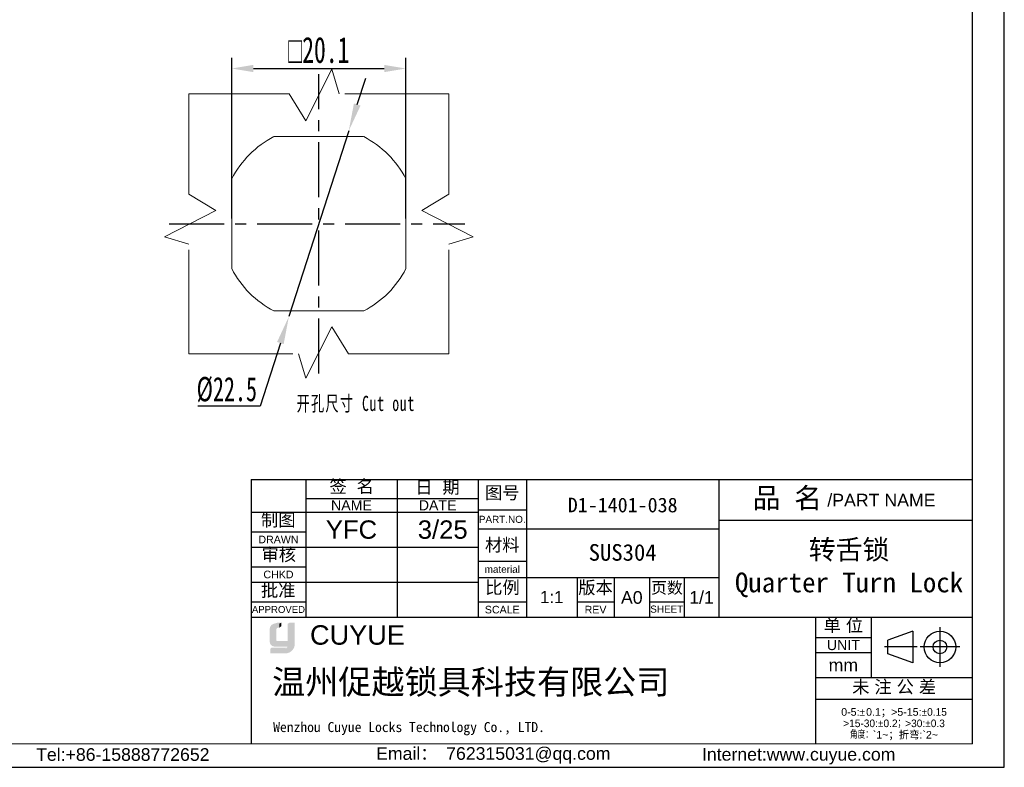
# Model space of a CAD drawing. Header units: inches. Extents: x 155664 to 155881, y 131463 to 131616.
# Tile 4 of 5: x 155767 to 155881, y 131463 to 131549. Entities that reach past the tile are written whole.
import ezdxf

# ---------------------------------------------------------------- set-up
doc = ezdxf.new("R2010")
doc.units = ezdxf.units.IN
doc.linetypes.add('ACAD_ISO02W100', pattern=[15, 12, -3])
doc.linetypes.add('CENTER', pattern=[10.159999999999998, 6.35, -1.27, 1.27, -1.27])
doc.layers.add('中心线层', color=1, linetype='CENTER')
for name, color, linetype, lineweight in [('实线层', 7, 'Continuous', 25), ('尺寸线层', 3, 'Continuous', 18), ('虚线层', 6, 'ACAD_ISO02W100', 18)]:
    doc.layers.add(name, color=color, linetype=linetype, lineweight=lineweight)
doc.styles.add('ARIAL', font='arial.ttf')
doc.styles.get("Standard").update_dxf_attribs({"font": 'arial.ttf'})
doc.styles.add('TEXTSTYLE_2', font='arial.ttf')
doc.styles.add('TEXTSTYLE_3', font='arial.ttf')
doc.styles.add('TEXTSTYLE_4', font='arial.ttf')
doc.styles.add('标准', font='txt', dxfattribs={"width": 0.667})
doc.dimstyles.new('对齐', dxfattribs={"dimtxt": 3, "dimasz": 2.5, "dimexe": 1.25, "dimexo": 0.625, "dimtad": 1, "dimdsep": 46, "dimtxsty": '标准', "dimcen": 2.5, "dimclrd": 3, "dimclre": 3, "dimclrt": 3, "dimadec": 0, "dimazin": 0, "dimtfac": 1, "dimtmove": 0, "dimatfit": 3, "dimfxl": 1, "dimarcsym": 0})
doc.dimstyles.new('标准', dxfattribs={"dimscale": 0.8, "dimtxt": 3.5, "dimasz": 4, "dimexe": 2, "dimexo": 0, "dimtad": 1, "dimdec": 1, "dimdsep": 46, "dimtxsty": '标准', "dimblk": '_CAXARROW', "dimcen": 0, "dimdle": 8, "dimazin": 2, "dimtfac": 0.707107, "dimtmove": 0, "dimatfit": 3, "dimfxl": 1, "dimtolj": 1, "dimarcsym": 1})

# ---------------------------------------------------------------- blocks, each defined once
blk = doc.blocks.new('_CAXARROW')
blk.add_hatch(color=0).paths.add_polyline_path([(0, 0), (-1, 0.125), (-1, -0.125)], flags=0)
blk = doc.blocks.new('*D20')
at = {"layer": 'Defpoints', "color": 0, "transparency": 16777216}
for p in [(155715.9201360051, 131576.0063817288), (155724.4164284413, 131576.0063817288), (155717.8140613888, 131569.0063824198), (155805.3105698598, 131536.1846303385), (155798.4063655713, 131514.7701034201)]:
    blk.add_point(p, dxfattribs=at)
at = {"layer": '尺寸线层', "color": 3, "linetype": 'Continuous', "lineweight": -2, "transparency": 16777216}
for p, q in [((155723.7914284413, 131576.0063817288), (155714.6701360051, 131576.0063817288)), ((155715.9201360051, 131571.5063824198), (155715.9201360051, 131573.5063817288)), ((155717.1890613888, 131569.0063824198), (155714.6701360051, 131569.0063824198))]:
    blk.add_line(p, q, dxfattribs=at)
at = {"layer": '尺寸线层', "color": 0, "linetype": 'Continuous', "lineweight": -2, "transparency": 16777216}
for p, q in [((155806.2925011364, 131539.2302519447), (155807.274432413, 131542.2758735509)), ((155805.3105698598, 131536.1846303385), (155798.4063655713, 131514.7701034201)), ((155797.4244342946, 131511.7244818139), (155795.0790191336, 131504.4497903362)), ((155795.0790191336, 131504.4497903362), (155787.9099134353, 131504.4497903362))]:
    blk.add_line(p, q, dxfattribs=at)
at = {"layer": '尺寸线层', "color": 3, "transparency": 16777216}
for points in [[(155715.5034693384, 131573.5063817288), (155716.3368026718, 131573.5063817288), (155715.9201360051, 131576.0063817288)], [(155715.5034693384, 131571.5063824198), (155716.3368026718, 131571.5063824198), (155715.9201360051, 131569.0063824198)]]:
    blk.add_solid(points, dxfattribs=at)
at = {"layer": '尺寸线层', "color": 0, "lineweight": -2, "transparency": 16777216, "xscale": 3.2, "yscale": 3.2, "zscale": 3.2}
for p, rotation in [((155805.3105698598, 131536.1846303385), 252.1302888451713), ((155798.4063655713, 131514.7701034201), 72.13028884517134)]:
    blk.add_blockref('_CAXARROW', p, dxfattribs=dict(at, rotation=rotation))
at = {"layer": '尺寸线层', "color": 3, "transparency": 16777216, "insert": (155713.7951360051, 131572.5063820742), "char_height": 3, "attachment_point": 5, "rotation": 90, "style": '标准'}
blk.add_mtext('BH', dxfattribs=at)
at = {"layer": '尺寸线层', "color": 0, "transparency": 16777216, "insert": (155791.2444662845, 131506.3497903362), "char_height": 2.8, "width": 12.85774782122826, "attachment_point": 5, "style": '标准'}
blk.add_mtext('\\A1;%%C22.5', dxfattribs=at)
blk = doc.blocks.new('*D30')
at = {"layer": 'Defpoints', "color": 0, "transparency": 16777216}
for p in [(155811.9084677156, 131543.3797701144), (155791.8084677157, 131525.4773668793), (155811.9084677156, 131525.4773668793)]:
    blk.add_point(p, dxfattribs=at)
at = {"layer": '尺寸线层', "color": 3, "linetype": 'Continuous', "lineweight": -2, "transparency": 16777216}
for p, q in [((155791.8084677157, 131526.1023668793), (155791.8084677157, 131544.6297701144)), ((155811.9084677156, 131526.1023668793), (155811.9084677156, 131544.6297701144)), ((155794.3084677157, 131543.3797701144), (155809.4084677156, 131543.3797701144))]:
    blk.add_line(p, q, dxfattribs=at)
at = {"layer": '尺寸线层', "color": 3, "transparency": 16777216}
for points in [[(155794.3084677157, 131543.7964367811), (155794.3084677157, 131542.9631034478), (155791.8084677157, 131543.3797701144)], [(155809.4084677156, 131543.7964367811), (155809.4084677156, 131542.9631034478), (155811.9084677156, 131543.3797701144)]]:
    blk.add_solid(points, dxfattribs=at)
at = {"layer": '尺寸线层', "color": 3, "transparency": 16777216, "insert": (155801.8584677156, 131545.5047701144), "char_height": 3, "attachment_point": 5, "style": '标准'}
blk.add_mtext('{\\Famgdt|c134;o}20.1', dxfattribs=at)

msp = doc.modelspace()

# ---------------------------------------------------------------- hatches: boundary and pattern name
at = {"layer": '实线层'}
h = msp.add_hatch(color=30, dxfattribs=at)
edge = h.paths.add_edge_path(flags=0)
edge.add_arc((155797.0199409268, 131478.6937150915), 0.2089236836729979, 103.8962338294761, 180.1196323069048, ccw=False)
edge.add_line((155796.9697649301, 131478.8965240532), (155797.2964285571, 131478.8965240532))
edge.add_line((155797.2964285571, 131478.8965240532), (155797.2964285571, 131479.3435361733))
edge.add_line((155797.2964285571, 131479.3435361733), (155796.6399419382, 131479.3435361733))
edge.add_arc((155796.8456420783, 131478.7269979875), 0.6499475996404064, 108.4506221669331, 173.4013944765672)
edge.add_line((155796.2000000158, 131478.8016853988), (155796.2000000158, 131477.2230710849))
edge.add_arc((155796.7561412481, 131477.2748817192), 0.5585493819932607, 185.3223660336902, 272.7233690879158)
edge.add_line((155796.7826800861, 131476.7169631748), (155797.1326717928, 131476.7169631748))
edge.add_line((155797.1326717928, 131476.7169631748), (155797.1326717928, 131477.2230710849))
edge.add_line((155797.1326717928, 131477.2230710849), (155796.9751173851, 131477.2230710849))
edge.add_arc((155796.9619798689, 131477.3735870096), 0.1510881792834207, 177.659799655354, 274.9883187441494, ccw=False)
edge.add_line((155796.8110176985, 131477.3797563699), (155796.8110176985, 131478.6932788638))
h = msp.add_hatch(color=254, dxfattribs=at)
h.paths.add_polyline_path([(155797.117407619, 131479.476493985), (155796.6399419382, 131479.3435361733), (155797.2964285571, 131479.3435361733), (155797.5222098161, 131479.476493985)], flags=0)
h.paths.add_polyline_path([(155798.2580229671, 131479.3435361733), (155798.8975842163, 131479.3435361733), (155799.0855449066, 131479.476493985), (155798.4937779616, 131479.476493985)], flags=0)
msp.add_hatch(color=251, dxfattribs=at).paths.add_polyline_path([(155797.2964285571, 131478.8965240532), (155797.5222098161, 131479.0680786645), (155797.5222098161, 131479.476493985), (155797.2964285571, 131479.3435361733)], flags=0)
h = msp.add_hatch(color=251, dxfattribs=at)
edge = h.paths.add_edge_path(flags=0)
edge.add_line((155799.0855449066, 131479.476493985), (155798.8975842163, 131479.3435361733))
edge.add_line((155798.8975842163, 131479.3435361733), (155798.8975842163, 131476.999661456))
edge.add_arc((155797.8367614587, 131476.9582856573), 1.06162935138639, -71.74154242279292, 2.2336036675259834, ccw=False)
edge.add_arc((155797.9934734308, 131477.0282988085), 1.092446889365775, 279.2658368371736, 358.4978790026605)
edge.add_line((155799.0855449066, 131476.999661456), (155799.0855449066, 131479.476493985))
h = msp.add_hatch(color=251, dxfattribs=at)
edge = h.paths.add_edge_path(flags=0)
edge.add_line((155796.9616845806, 131477.4706540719), (155796.9616845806, 131478.6932788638))
edge.add_arc((155797.1706078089, 131478.6937150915), 0.2089236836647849, 103.89623382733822, 180.1196323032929, ccw=False)
edge.add_line((155797.1204318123, 131478.8965240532), (155796.9697649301, 131478.8965240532))
edge.add_arc((155797.0199409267, 131478.6937150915), 0.2089236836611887, 103.8962338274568, 180.119632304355)
edge.add_line((155796.8110176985, 131478.6932788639), (155796.8110176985, 131477.3797563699))
edge.add_arc((155796.9619798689, 131477.3735870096), 0.1510881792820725, 177.6597996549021, 274.9883187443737)
edge.add_line((155796.9751173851, 131477.2230710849), (155798.2580229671, 131477.2230710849))
edge.add_line((155798.2580229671, 131477.2230710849), (155798.2580229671, 131477.35025847))
edge.add_line((155798.2580229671, 131477.35025847), (155797.0581101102, 131477.35025847))
edge.add_arc((155797.0803928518, 131477.4669165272), 0.1187670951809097, 178.1966309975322, 259.1862447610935, ccw=False)
h = msp.add_hatch(color=251, dxfattribs=at)
edge = h.paths.add_edge_path(flags=0)
edge.add_line((155796.4051218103, 131476.5966960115), (155796.2706438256, 131476.4486983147))
edge.add_line((155796.2706438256, 131476.4486983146), (155797.9390321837, 131476.4486983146))
edge.add_arc((155797.8779070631, 131476.8451681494), 0.4011540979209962, 278.7644802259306, 323.8869948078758)
edge.add_line((155798.2019818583, 131476.6087360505), (155796.4051218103, 131476.5966960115))
at = {"layer": '尺寸线层'}
h = msp.add_hatch(color=179, dxfattribs=at)
edge = h.paths.add_edge_path(flags=0)
edge.add_line((155798.8975842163, 131479.3435361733), (155798.2580229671, 131479.3435361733))
edge.add_line((155798.2580229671, 131479.3435361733), (155798.2580229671, 131477.2230710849))
edge.add_line((155798.2580229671, 131477.2230710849), (155797.1326717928, 131477.2230710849))
edge.add_line((155797.1326717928, 131477.2230710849), (155797.1326717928, 131476.7169631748))
edge.add_line((155797.1326717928, 131476.7169631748), (155798.2580229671, 131476.7169631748))
edge.add_arc((155797.8779070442, 131476.8451681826), 0.4011541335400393, 278.76448217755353, 341.3618445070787, ccw=False)
edge.add_line((155797.9390321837, 131476.4486983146), (155796.2706438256, 131476.4486983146))
edge.add_line((155796.2706438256, 131476.4486983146), (155796.2706438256, 131475.9360092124))
edge.add_line((155796.2706438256, 131475.9360092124), (155797.974935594, 131475.9360092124))
edge.add_arc((155797.9934734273, 131477.0282986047), 1.092446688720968, 269.0276957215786, 279.2658387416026)
edge.add_arc((155797.8367614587, 131476.9582856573), 1.061629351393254, 288.2584575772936, 362.2336036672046)
edge.add_line((155798.8975842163, 131476.999661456), (155798.8975842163, 131479.3435361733))

# ---------------------------------------------------------------- linework, layer by layer
at = {"color": 0, "linetype": 'Continuous'}
for p, q in [((155794.0467410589, 131495.9714354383), (155794.0467410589, 131480.3141184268)), ((155794.0468549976, 131495.9703371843), (155820.2464983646, 131495.9703371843)), ((155794.0468549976, 131495.9703371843), (155794.0468549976, 131465.4971215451)), ((155800.3628404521, 131495.9703371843), (155800.3628404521, 131480.1218922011)), ((155810.8894828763, 131495.9703371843), (155810.8894828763, 131480.1218922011)), ((155820.2459536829, 131495.9838547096), (155848.0245934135, 131495.9838547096)), ((155820.2459536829, 131495.9838547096), (155820.2459536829, 131480.0769283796)), ((155820.2464983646, 131495.9703371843), (155820.2464983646, 131480.1218922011)), ((155825.801681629, 131495.9838547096), (155825.801681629, 131480.0769283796)), ((155844.8225488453, 131495.9709464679), (155877.2835654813, 131495.9709464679)), ((155848.0225442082, 131495.9709464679), (155848.0225442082, 131480.064020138)), ((155848.0245934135, 131495.9838547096), (155848.0245934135, 131480.0769283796)), ((155820.2459536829, 131492.4749739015), (155825.801681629, 131492.4749739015)), ((155848.0225442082, 131491.2924387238), (155877.2835654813, 131491.2924387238)), ((155820.2459536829, 131490.3111640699), (155848.0245934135, 131490.3111640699)), ((155820.2459536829, 131486.5683578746), (155825.801681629, 131486.5683578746)), ((155820.2459536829, 131484.6969547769), (155848.0245934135, 131484.6969547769)), ((155831.6498163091, 131484.6969547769), (155831.6498163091, 131480.0769283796)), ((155835.9189546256, 131484.6969547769), (155835.9189546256, 131480.0769283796)), ((155840.0126489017, 131484.6969547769), (155840.0126489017, 131480.0769283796)), ((155843.9893804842, 131484.6969547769), (155843.9893804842, 131480.0769283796)), ((155820.2459536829, 131481.8898501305), (155825.801681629, 131481.8898501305)), ((155831.6498163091, 131481.8898501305), (155835.9189546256, 131481.8898501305)), ((155840.0126489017, 131481.8898501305), (155843.9893804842, 131481.8898501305)), ((155794.0468549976, 131480.1218922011), (155859.1544048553, 131480.1218922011)), ((155848.0225442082, 131480.0769283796), (155848.0245934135, 131480.0769283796)), ((155859.1544048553, 131480.1218922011), (155859.1544048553, 131465.5602940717)), ((155859.1544619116, 131480.1172010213), (155877.28367942, 131480.1172010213)), ((155859.1544619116, 131480.1172010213), (155859.1544619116, 131465.4971215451)), ((155865.5874100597, 131480.1172010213), (155865.5874100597, 131473.157920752)), ((155870.3755489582, 131478.4971713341), (155867.5178718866, 131477.46234925)), ((155870.3755489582, 131478.4971713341), (155870.3755489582, 131474.8545966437)), ((155873.5078150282, 131478.965905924), (155873.5078150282, 131474.3858620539)), ((155859.1544619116, 131477.7779471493), (155865.5874100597, 131477.7779471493)), ((155867.5178718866, 131475.8894187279), (155867.5178718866, 131477.46234925)), ((155859.1544619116, 131476.0235067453), (155865.5874100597, 131476.0235067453)), ((155870.893116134, 131476.6758839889), (155867.1133574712, 131476.6758839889)), ((155870.3755489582, 131474.8545966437), (155867.5178718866, 131475.8894187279)), ((155875.7978369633, 131476.6758839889), (155871.2177930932, 131476.6758839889)), ((155859.1544619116, 131473.157920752), (155877.28367942, 131473.157920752)), ((155859.1544619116, 131470.6432228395), (155877.28367942, 131470.6432228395))]:
    msp.add_line(p, q, dxfattribs=at)
at = {"linetype": 'Continuous'}
for p, q in [((155800.3628404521, 131493.8065273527), (155820.2464983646, 131493.8065273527)), ((155794.0468549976, 131492.227530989), (155820.2464983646, 131492.227530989)), ((155794.0468549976, 131489.9467584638), (155800.3628404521, 131489.9467584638)), ((155794.0468549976, 131488.1923180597), (155820.2464983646, 131488.1923180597)), ((155794.0468549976, 131485.9115455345), (155800.3628404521, 131485.9115455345)), ((155794.0468549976, 131484.1571051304), (155820.2464983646, 131484.1571051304)), ((155794.0468549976, 131481.8763326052), (155800.3628404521, 131481.8763326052))]:
    msp.add_line(p, q, dxfattribs=at)
at = {"linetype": 'Continuous', "lineweight": 13}
msp.add_line((155676.8577484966, 131465.4971215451), (155877.28367942, 131465.4971215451), dxfattribs=at)
at = {"color": 0, "linetype": 'Continuous'}
for radius in [1.82128734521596, 0.7864652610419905]:
    msp.add_circle((155873.5078150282, 131476.6758839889), radius, dxfattribs=at)
at = {"layer": '中心线层'}
for p, q in [((155801.8584677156, 131508.2083209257), (155801.8584677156, 131542.7464128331)), ((155784.5894217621, 131525.4773668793), (155818.6886302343, 131525.4773668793))]:
    msp.add_line(p, q, dxfattribs=at)
at = {"layer": '实线层'}
for p, q in [((155880.9387635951, 131462.7997324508), (155880.9387635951, 131616.3132678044)), ((155877.28367942, 131465.5117008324), (155877.28367942, 131612.6581836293)), ((155663.8267635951, 131462.7997324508), (155880.9387635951, 131462.7997324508))]:
    msp.add_line(p, q, dxfattribs=at)
at = {"layer": '虚线层'}
for p, q in [((155800.3465698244, 131537.3584878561), (155803.3528295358, 131543.2918951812)), ((155803.3528295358, 131543.2918951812), (155804.1999205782, 131540.4773668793)), ((155786.8584677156, 131540.4773668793), (155798.4478789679, 131540.4773668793)), ((155786.8584677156, 131528.8879556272), (155786.8584677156, 131540.4773668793)), ((155798.4478789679, 131540.4773668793), (155800.3465698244, 131537.3584878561)), ((155816.8584677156, 131540.4773668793), (155804.1999205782, 131540.4773668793)), ((155816.8584677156, 131528.8879556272), (155816.8584677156, 131540.4773668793)), ((155796.7045856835, 131535.5273668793), (155807.0123497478, 131535.5273668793)), ((155791.8084677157, 131520.3234848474), (155791.8084677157, 131530.6648518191)), ((155811.9084677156, 131520.3234848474), (155811.9084677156, 131530.6648518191)), ((155786.8584677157, 131528.8879556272), (155789.977346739, 131526.9892647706)), ((155816.8584677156, 131528.8879556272), (155813.7395886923, 131526.9892647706)), ((155789.977346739, 131526.9892647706), (155784.0439394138, 131523.9830050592)), ((155813.7395886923, 131526.9892647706), (155819.6729960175, 131523.9830050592)), ((155784.0439394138, 131523.9830050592), (155786.8584677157, 131523.1359140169)), ((155819.6729960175, 131523.9830050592), (155816.8584677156, 131523.1359140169)), ((155786.8584677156, 131510.4773668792), (155786.8584677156, 131523.1359140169)), ((155816.8584677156, 131510.4773668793), (155816.8584677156, 131523.1359140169)), ((155796.6709827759, 131515.4273668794), (155807.0123497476, 131515.4273668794)), ((155803.3703656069, 131513.5962459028), (155800.3641058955, 131507.6628385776)), ((155805.2690564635, 131510.4773668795), (155803.3703656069, 131513.5962459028)), ((155786.8584677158, 131510.4773668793), (155799.5170148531, 131510.4773668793)), ((155800.3641058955, 131507.6628385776), (155799.5170148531, 131510.4773668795)), ((155805.2690564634, 131510.4773668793), (155816.8584677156, 131510.4773668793))]:
    msp.add_line(p, q, dxfattribs=at)
for centre, radius, start, end in [((155801.8584677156, 131525.4773668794), 11.29999999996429, 117.2660444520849, 152.7339555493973), ((155801.8584677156, 131525.4773668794), 11.30000000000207, 27.26604445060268, 62.73395554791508), ((155801.8584677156, 131525.4773668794), 11.2999999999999, 207.2660444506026, 242.7339555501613), ((155801.8584677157, 131525.4773668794), 11.29999999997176, 297.2660444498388, 332.7339555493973)]:
    msp.add_arc(centre, radius, start, end, dxfattribs=at)

# ---------------------------------------------------------------- texts
at = {"color": 0, "linetype": 'Continuous', "attachment_point": 2, "line_spacing_factor": 0.8999999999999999}
for s, insert, char_height, width, style in [('签  名', (155805.6503706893, 131495.9158256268), 1.462033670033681, 6.430663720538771, 'TEXTSTYLE_2'), ('日  期', (155815.5557246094, 131495.8400890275), 1.462033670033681, 6.430663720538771, 'TEXTSTYLE_2'), ('图号', (155823.0238176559, 131495.2003280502), 1.462033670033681, 4.283301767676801, 'TEXTSTYLE_2'), ('{\\fSimSun|b0|i0|c0|p34;品 名}', (155855.9010952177, 131495.0300744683), 2.33925387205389, 8.571172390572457, 'TEXTSTYLE_2'), ('/PART NAME', (155866.7644268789, 131494.3406390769), 1.462033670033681, 12.45174400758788, 'TEXTSTYLE_3'), ('PART.NO.', (155823.0238176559, 131491.8024384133), 0.8187388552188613, 5.390284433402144, 'TEXTSTYLE_3'), ('材料', (155823.0238176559, 131489.1707778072), 1.462033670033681, 4.283301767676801, 'TEXTSTYLE_2'), ('material', (155823.0238176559, 131486.0420257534), 0.8187388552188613, 5.137662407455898, 'TEXTSTYLE_3'), ('比例', (155823.0481290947, 131484.2673448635), 1.462033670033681, 4.283301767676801, 'TEXTSTYLE_2'), ('版本', (155833.7843854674, 131484.2581357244), 1.462033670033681, 4.283301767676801, 'TEXTSTYLE_2'), ('页数', (155842.0220016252, 131484.1756280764), 1.345070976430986, 3.940637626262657, 'TEXTSTYLE_2'), ('A0', (155837.9658017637, 131483.1179584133), 1.462033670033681, 2.147361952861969, 'TEXTSTYLE_2'), ('1/1', (155846.0069869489, 131483.1179584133), 1.462033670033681, 3.221042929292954, 'TEXTSTYLE_2'), ('SCALE', (155823.0238176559, 131481.421999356), 0.8772202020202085, 4.011081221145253, 'TEXTSTYLE_3'), ('REV', (155833.7843854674, 131481.421999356), 0.8772202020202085, 1.902893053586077, 'TEXTSTYLE_4'), ('SHEET', (155842.001014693, 131481.4512400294), 0.8187388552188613, 3.382920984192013, 'TEXTSTYLE_4'), ('单 位', (155862.3709359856, 131479.9005954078), 1.462033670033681, 5.356982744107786, 'TEXTSTYLE_2'), ('UNIT', (155862.3709359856, 131477.4855404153), 1.169626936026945, 3.804548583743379, 'TEXTSTYLE_3'), ('mm', (155862.3709359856, 131475.3217305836), 1.462033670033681, 3.391483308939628, 'TEXTSTYLE_3'), ('未 注 公 差', (155868.2292731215, 131472.8048619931), 1.462033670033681, 11.78764646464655, 'TEXTSTYLE_2'), ('{\\C256;Email\\fSimSun|b0|i0|c0|p34;： \\farial|b0|i0|c0|p34;762315031@qq.com}', (155821.9882542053, 131465.1207888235), 1.45911543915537, 29.63509811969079, 'TEXTSTYLE_3'), ('{\\C256;Internet:www.cuyue.com}', (155857.2186765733, 131465.0253290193), 1.45911543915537, 43.25085773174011, 'TEXTSTYLE_3')]:
    msp.add_mtext(s, dxfattribs=dict(at, insert=insert, char_height=char_height, width=width, style=style))
at = {"color": 0, "lineweight": 13, "width": 37.03477096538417, "attachment_point": 5}
for s, insert, char_height in [('{\\fFangSong|b0|i0|c0|p34;\\C3;D1-1401-038}', (155836.9121129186, 131493.0343619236), 1.693330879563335), ('{\\fFangSong|b0|i0|c0|p34;\\C3;SUS304}', (155836.9121129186, 131487.5623866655), 1.919997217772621)]:
    msp.add_mtext(s, dxfattribs=dict(at, insert=insert, char_height=char_height))
at = {"linetype": 'Continuous', "attachment_point": 2, "line_spacing_factor": 0.8999999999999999}
for s, insert, char_height, width, style in [('NAME', (155805.6261616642, 131493.6018426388), 1.169626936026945, 4.708944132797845, 'TEXTSTYLE_3'), ('DATE', (155815.5679906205, 131493.6018426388), 1.169626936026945, 4.348055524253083, 'TEXTSTYLE_3'), ('制图', (155797.1862556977, 131492.0596160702), 1.462033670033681, 4.283301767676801, 'TEXTSTYLE_2'), ('DRAWN', (155797.2048477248, 131489.5081483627), 0.8772202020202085, 4.620896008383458, 'TEXTSTYLE_3'), ('审核', (155797.2380140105, 131488.0646744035), 1.462033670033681, 4.283301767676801, 'TEXTSTYLE_2'), ('CHKD', (155797.2048477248, 131485.4729354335), 0.8772202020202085, 3.466487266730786, 'TEXTSTYLE_3'), ('批准', (155797.178440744, 131483.9324443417), 1.462033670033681, 4.283301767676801, 'TEXTSTYLE_2'), ('APPROVED', (155797.2048477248, 131481.3938614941), 0.7894981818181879, 6.116409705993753, 'TEXTSTYLE_3'), ('Tel:+86-15888772652', (155779.2490369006, 131465.0032540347), 1.45911543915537, 20.71304950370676, 'TEXTSTYLE_3')]:
    msp.add_mtext(s, dxfattribs=dict(at, insert=insert, char_height=char_height, width=width, style=style))
at = {"color": 0, "insert": (155863.0296393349, 131485.7259087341), "char_height": 2.276220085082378, "width": 52.07200005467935, "attachment_point": 5, "style": 'ARIAL'}
msp.add_mtext('{\\fFangSong|b0|i0|c134|p34;转舌锁\\PQuarter Turn Lock}', dxfattribs=at)
at = {"color": 0, "insert": (155828.7257489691, 131482.4281667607), "char_height": 1.400750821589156, "width": 9.746891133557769, "attachment_point": 5}
msp.add_mtext('1:1', dxfattribs=at)
at = {"color": 7, "linetype": 'Continuous', "attachment_point": 1, "line_spacing_factor": 0.8999999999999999}
for s, insert, char_height, width, style in [('CUYUE', (155800.8423654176, 131479.1777969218), 2.239996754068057, 24.96086122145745, 'TEXTSTYLE_2'), ('{\\fsimsun|b0|i0|c0|p34;\\C0;Wenzhou Cuyue Locks Technology Co., LTD.}', (155796.5950007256, 131468.0149607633), 1.151998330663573, 48.08343836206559, 'TEXTSTYLE_3')]:
    msp.add_mtext(s, dxfattribs=dict(at, insert=insert, char_height=char_height, width=width, style=style))
at = {"color": 0, "linetype": 'Continuous', "lineweight": 13, "insert": (155868.2190706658, 131469.6197992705), "char_height": 0.8754692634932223, "width": 17.79649062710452, "attachment_point": 2, "line_spacing_factor": 0.8999999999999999, "style": 'TEXTSTYLE_2'}
msp.add_mtext('0-5:{\\Fgdt,gbcbig.shx;`\\fsimsun|b0|i0|c0|p34;\\W0.16667; \\farial|b0|i0|c0|p34;\\W1;0.1\\fsimsun|b0|i0|c0|p34;；}>5-15:{\\Fgdt,gbcbig.shx;`0.15\\P>15-30:`0.2；>30:`0.3\\P角度：}`1~{\\fsimsun|b0|i0|c0|p34;；折弯}:`2~', dxfattribs=at)
at = {"layer": '尺寸线层', "insert": (155799.2906208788, 131505.6367120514), "char_height": 1.75, "width": 21.68990011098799, "attachment_point": 1, "line_spacing_factor": 1.150569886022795, "style": '标准'}
msp.add_mtext('{\\T1.1;开孔尺寸 Cut out}', dxfattribs=at)
at = {"layer": '尺寸线层', "char_height": 2.116663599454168, "width": 24.86612049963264, "attachment_point": 5}
for s, insert in [('3/25', (155816.1528040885, 131490.1978354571)), ('YFC', (155805.6261616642, 131490.1978354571))]:
    msp.add_mtext(s, dxfattribs=dict(at, insert=insert))
at = {"layer": '尺寸线层', "color": 6, "insert": (155796.4747671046, 131474.0404785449), "char_height": 2.799995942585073, "width": 59.57283388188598, "attachment_point": 1}
msp.add_mtext('{\\C0;温州促越锁具科技有限公司}', dxfattribs=at)

# ---------------------------------------------------------------- dimensions: what is measured, and where the dimension line sits
at = {"layer": '尺寸线层'}
dim = msp.add_diameter_dim_2p(p1=(155805.3105698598, 131536.1846303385), p2=(155798.4063655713, 131514.7701034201), dimstyle='标准', override={"dimtoh": 1, "dimpost": '%%C<>', "dimsah": 1, "dimatfit": 1}, dxfattribs=at)
dim.commit()
dim.dimension.update_dxf_attribs({"geometry": '*D20', "text_midpoint": (155791.2444662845, 131504.4497903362), "dimtype": 163})
dim = msp.add_linear_dim(base=(155715.9201360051, 131576.0063817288), p1=(155717.8140613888, 131569.0063824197), p2=(155724.4164284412, 131576.0063817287), angle=90, text='BH', dimstyle='对齐', override={"dimarcsym": 1}, dxfattribs=at)
dim.commit()
dim.dimension.update_dxf_attribs({"geometry": '*D20', "text_midpoint": (155713.7951360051, 131572.5063820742)})
dim = msp.add_linear_dim(base=(155811.9084677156, 131543.3797701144), p1=(155791.8084677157, 131525.4773668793), p2=(155811.9084677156, 131525.4773668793), text='{\\Famgdt|c134;o}<>', dimstyle='对齐', override={"dimarcsym": 1}, dxfattribs=at)
dim.commit()
dim.dimension.update_dxf_attribs({"geometry": '*D30', "text_midpoint": (155801.8584677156, 131545.5047701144)})

doc.saveas('drawing.dxf')
